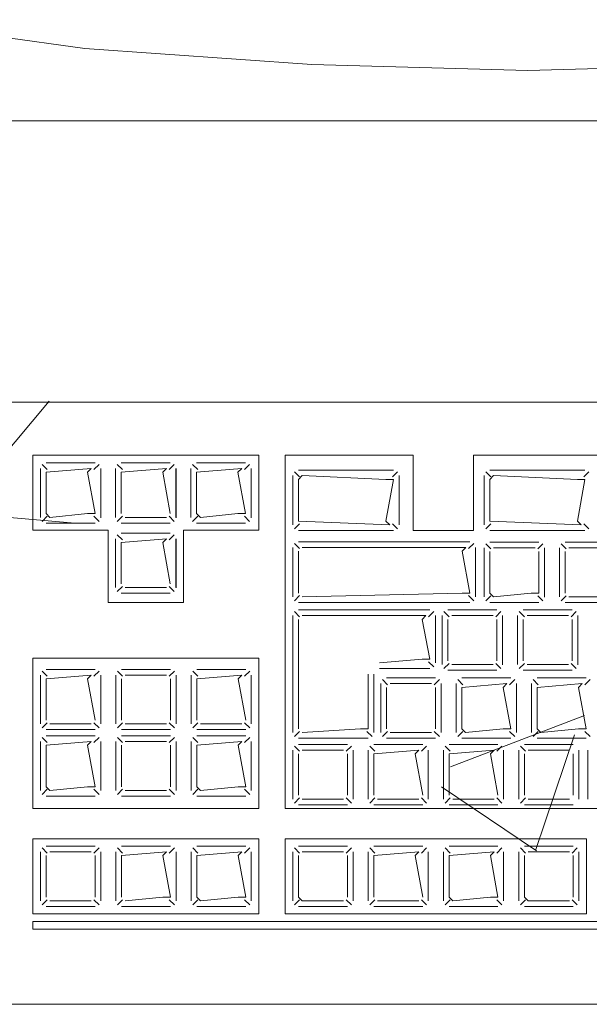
# Model space of a CAD drawing. Header units: feet. Extents: x 8 to 127, y 6 to 90.
# Tile 122 of 256: x 40.3824 to 40.458, y 50.2827 to 50.4135. Entities that reach past the tile are written whole.
import ezdxf

# ---------------------------------------------------------------- set-up
doc = ezdxf.new("R2010")
doc.units = ezdxf.units.FT
doc.header["$MEASUREMENT"] = 0
for name, color, linetype in [('MOBILARIO', 8, 'Continuous'), ('MOBILIÁRIO - móveis', 250, 'Continuous'), ('MOBILIÁRIO2', 250, 'Continuous'), ('NO ESPESSURA', 250, 'Continuous')]:
    doc.layers.add(name, color=color, linetype=linetype)

msp = doc.modelspace()

# ---------------------------------------------------------------- linework, layer by layer
at = {"layer": 'MOBILARIO', "lineweight": 5}
for p, q in [((40.56614, 50.36268), (40.33814, 50.36268)), ((40.56614, 50.36268), (40.33814, 50.36268)), ((40.38414, 50.34568), (40.38414, 50.35562)), ((40.38414, 50.35562), (40.41414, 50.35562)), ((40.38414, 50.34568), (40.38414, 50.35562)), ((40.38414, 50.35562), (40.41414, 50.35562)), ((40.41414, 50.35562), (40.41414, 50.34568)), ((40.41414, 50.35562), (40.41414, 50.34568)), ((40.43464, 50.35562), (40.41764, 50.35562)), ((40.41764, 50.30868), (40.41764, 50.35562)), ((40.43464, 50.35562), (40.41764, 50.35562)), ((40.41764, 50.30868), (40.41764, 50.35562)), ((40.43464, 50.34562), (40.43464, 50.35562)), ((40.43464, 50.34562), (40.43464, 50.35562)), ((40.53914, 50.35562), (40.44264, 50.35562)), ((40.44264, 50.34562), (40.44264, 50.35562)), ((40.53914, 50.35562), (40.44264, 50.35562)), ((40.44264, 50.34562), (40.44264, 50.35562)), ((40.38603, 50.35372), (40.38536, 50.3544)), ((40.38603, 50.35372), (40.38536, 50.3544)), ((40.39239, 50.35462), (40.38589, 50.35462)), ((40.39239, 50.35462), (40.38589, 50.35462)), ((40.39224, 50.35372), (40.39292, 50.3544)), ((40.39224, 50.35372), (40.39292, 50.3544)), ((40.39602, 50.35372), (40.39534, 50.3544)), ((40.39602, 50.35372), (40.39534, 50.3544)), ((40.40237, 50.35462), (40.39587, 50.35462)), ((40.40237, 50.35462), (40.39587, 50.35462)), ((40.40223, 50.35372), (40.4029, 50.3544)), ((40.40223, 50.35372), (40.4029, 50.3544)), ((40.40602, 50.35372), (40.40534, 50.3544)), ((40.40602, 50.35372), (40.40534, 50.3544)), ((40.41237, 50.35462), (40.40587, 50.35462)), ((40.41237, 50.35462), (40.40587, 50.35462)), ((40.41223, 50.35372), (40.4129, 50.3544)), ((40.41223, 50.35372), (40.4129, 50.3544)), ((40.38514, 50.35387), (40.38514, 50.34737)), ((40.38514, 50.35387), (40.38514, 50.34737)), ((40.39189, 50.35387), (40.38589, 50.35337)), ((40.39189, 50.35387), (40.38589, 50.35337)), ((40.38589, 50.35337), (40.38589, 50.34787)), ((40.38589, 50.35337), (40.38589, 50.34787)), ((40.39139, 50.35337), (40.39189, 50.35387)), ((40.39139, 50.35337), (40.39189, 50.35387)), ((40.39239, 50.34787), (40.39139, 50.35337)), ((40.39239, 50.34787), (40.39139, 50.35337)), ((40.39314, 50.34737), (40.39314, 50.35387)), ((40.39314, 50.34737), (40.39314, 50.35387)), ((40.39315, 50.34733), (40.39315, 50.35388)), ((40.39315, 50.34733), (40.39315, 50.35388)), ((40.39512, 50.35387), (40.39512, 50.34737)), ((40.39512, 50.35387), (40.39512, 50.34737)), ((40.40187, 50.35387), (40.39587, 50.35337)), ((40.40187, 50.35387), (40.39587, 50.35337)), ((40.39587, 50.35337), (40.39587, 50.34787)), ((40.39587, 50.35337), (40.39587, 50.34787)), ((40.40137, 50.35337), (40.40187, 50.35387)), ((40.40137, 50.35337), (40.40187, 50.35387)), ((40.40237, 50.34787), (40.40137, 50.35337)), ((40.40237, 50.34787), (40.40137, 50.35337)), ((40.40312, 50.34737), (40.40312, 50.35387)), ((40.40312, 50.34737), (40.40312, 50.35387)), ((40.40314, 50.34733), (40.40314, 50.35388)), ((40.40314, 50.34733), (40.40314, 50.35388)), ((40.40512, 50.35387), (40.40512, 50.34737)), ((40.40512, 50.35387), (40.40512, 50.34737)), ((40.41187, 50.35387), (40.40587, 50.35337)), ((40.41187, 50.35387), (40.40587, 50.35337)), ((40.40587, 50.35337), (40.40587, 50.34787)), ((40.40587, 50.35337), (40.40587, 50.34787)), ((40.41137, 50.35337), (40.41187, 50.35387)), ((40.41137, 50.35337), (40.41187, 50.35387)), ((40.41237, 50.34787), (40.41137, 50.35337)), ((40.41237, 50.34787), (40.41137, 50.35337)), ((40.41312, 50.34737), (40.41312, 50.35387)), ((40.41312, 50.34737), (40.41312, 50.35387)), ((40.41314, 50.34733), (40.41314, 50.35388)), ((40.41314, 50.34733), (40.41314, 50.35388)), ((40.41865, 50.34637), (40.41865, 50.35291)), ((40.41865, 50.34637), (40.41865, 50.35291)), ((40.41954, 50.35277), (40.41887, 50.35344)), ((40.41954, 50.35277), (40.41887, 50.35344)), ((40.4194, 50.35366), (40.43202, 50.35366)), ((40.4194, 50.35366), (40.43202, 50.35366)), ((40.4194, 50.35241), (40.4199, 50.35291)), ((40.4194, 50.35241), (40.4199, 50.35291)), ((40.4199, 50.35291), (40.43102, 50.35241)), ((40.4199, 50.35291), (40.43102, 50.35241)), ((40.43188, 50.35277), (40.43255, 50.35344)), ((40.43188, 50.35277), (40.43255, 50.35344)), ((40.43277, 50.35291), (40.43277, 50.34637)), ((40.43277, 50.35291), (40.43277, 50.34637)), ((40.44406, 50.34637), (40.44406, 50.35291)), ((40.44406, 50.34637), (40.44406, 50.35291)), ((40.44496, 50.35277), (40.44428, 50.35344)), ((40.44496, 50.35277), (40.44428, 50.35344)), ((40.44481, 50.35366), (40.45744, 50.35366)), ((40.44481, 50.35366), (40.45744, 50.35366)), ((40.44481, 50.35241), (40.44531, 50.35291)), ((40.44481, 50.35241), (40.44531, 50.35291)), ((40.44531, 50.35291), (40.45644, 50.35241)), ((40.44531, 50.35291), (40.45644, 50.35241)), ((40.45729, 50.35277), (40.45797, 50.35344)), ((40.45729, 50.35277), (40.45797, 50.35344)), ((40.4194, 50.34687), (40.4194, 50.35241)), ((40.4194, 50.34687), (40.4194, 50.35241)), ((40.43102, 50.35241), (40.43202, 50.35241)), ((40.43202, 50.35241), (40.43102, 50.34687)), ((40.43102, 50.35241), (40.43202, 50.35241)), ((40.43202, 50.35241), (40.43102, 50.34687)), ((40.44481, 50.34687), (40.44481, 50.35241)), ((40.44481, 50.34687), (40.44481, 50.35241)), ((40.45644, 50.35241), (40.45744, 50.35241)), ((40.45744, 50.35241), (40.45644, 50.34687)), ((40.45644, 50.35241), (40.45744, 50.35241)), ((40.45744, 50.35241), (40.45644, 50.34687)), ((40.38603, 50.34752), (40.38536, 50.34684)), ((40.38603, 50.34752), (40.38536, 50.34684)), ((40.38589, 50.34787), (40.38639, 50.34737)), ((40.38589, 50.34787), (40.38639, 50.34737)), ((40.38639, 50.34737), (40.39139, 50.34787)), ((40.38639, 50.34737), (40.39139, 50.34787)), ((40.39139, 50.34787), (40.39239, 50.34787)), ((40.39139, 50.34787), (40.39239, 50.34787)), ((40.39224, 50.34752), (40.39292, 50.34684)), ((40.39224, 50.34752), (40.39292, 50.34684)), ((40.39602, 50.34752), (40.39534, 50.34684)), ((40.39602, 50.34752), (40.39534, 50.34684)), ((40.40223, 50.34752), (40.4029, 50.34684)), ((40.40223, 50.34752), (40.4029, 50.34684)), ((40.40602, 50.34752), (40.40534, 50.34684)), ((40.40602, 50.34752), (40.40534, 50.34684)), ((40.40587, 50.34787), (40.40637, 50.34737)), ((40.40587, 50.34787), (40.40637, 50.34737)), ((40.40637, 50.34737), (40.41137, 50.34787)), ((40.40637, 50.34737), (40.41137, 50.34787)), ((40.41137, 50.34787), (40.41237, 50.34787)), ((40.41137, 50.34787), (40.41237, 50.34787)), ((40.41223, 50.34752), (40.4129, 50.34684)), ((40.41223, 50.34752), (40.4129, 50.34684)), ((40.38589, 50.34662), (40.39239, 50.34662)), ((40.38589, 50.34662), (40.39239, 50.34662)), ((40.39587, 50.34662), (40.40237, 50.34662)), ((40.39587, 50.34662), (40.40237, 50.34662)), ((40.39637, 50.34737), (40.40187, 50.34737)), ((40.39637, 50.34737), (40.40187, 50.34737)), ((40.40587, 50.34662), (40.41237, 50.34662)), ((40.40587, 50.34662), (40.41237, 50.34662)), ((40.41954, 50.34652), (40.41887, 50.34584)), ((40.41954, 50.34652), (40.41887, 50.34584)), ((40.43152, 50.34637), (40.4194, 50.34687)), ((40.43152, 50.34637), (40.4194, 50.34687)), ((40.43102, 50.34687), (40.43152, 50.34637)), ((40.43102, 50.34687), (40.43152, 50.34637)), ((40.43188, 50.34652), (40.43255, 50.34584)), ((40.43188, 50.34652), (40.43255, 50.34584)), ((40.44496, 50.34652), (40.44428, 50.34584)), ((40.44496, 50.34652), (40.44428, 50.34584)), ((40.45694, 50.34637), (40.44481, 50.34687)), ((40.45694, 50.34637), (40.44481, 50.34687)), ((40.45644, 50.34687), (40.45694, 50.34637)), ((40.45644, 50.34687), (40.45694, 50.34637)), ((40.45729, 50.34652), (40.45797, 50.34584)), ((40.45729, 50.34652), (40.45797, 50.34584)), ((40.39414, 50.34568), (40.38414, 50.34568)), ((40.39414, 50.34568), (40.38414, 50.34568)), ((40.39414, 50.33607), (40.39414, 50.34568)), ((40.39414, 50.33607), (40.39414, 50.34568)), ((40.39602, 50.34439), (40.39534, 50.34507)), ((40.39602, 50.34439), (40.39534, 50.34507)), ((40.40237, 50.34529), (40.39587, 50.34529)), ((40.40237, 50.34529), (40.39587, 50.34529)), ((40.40223, 50.34439), (40.4029, 50.34507)), ((40.40223, 50.34439), (40.4029, 50.34507)), ((40.41414, 50.34568), (40.40414, 50.34568)), ((40.40414, 50.34568), (40.40414, 50.33607)), ((40.41414, 50.34568), (40.40414, 50.34568)), ((40.40414, 50.34568), (40.40414, 50.33607)), ((40.43202, 50.34562), (40.4194, 50.34562)), ((40.43202, 50.34562), (40.4194, 50.34562)), ((40.44264, 50.34562), (40.43464, 50.34562)), ((40.44264, 50.34562), (40.43464, 50.34562)), ((40.45744, 50.34562), (40.44481, 50.34562)), ((40.45744, 50.34562), (40.44481, 50.34562)), ((40.39512, 50.34454), (40.39512, 50.33804)), ((40.39512, 50.34454), (40.39512, 50.33804)), ((40.40187, 50.34454), (40.39587, 50.34404)), ((40.40187, 50.34454), (40.39587, 50.34404)), ((40.39587, 50.34404), (40.39587, 50.33854)), ((40.39587, 50.34404), (40.39587, 50.33854)), ((40.40137, 50.34404), (40.40187, 50.34454)), ((40.40137, 50.34404), (40.40187, 50.34454)), ((40.40237, 50.33854), (40.40137, 50.34404)), ((40.40237, 50.33854), (40.40137, 50.34404)), ((40.40312, 50.33804), (40.40312, 50.34454)), ((40.40312, 50.33804), (40.40312, 50.34454)), ((40.40314, 50.338), (40.40314, 50.34454)), ((40.40314, 50.338), (40.40314, 50.34454)), ((40.41953, 50.34322), (40.41886, 50.3439)), ((40.41953, 50.34322), (40.41886, 50.3439)), ((40.41939, 50.34412), (40.44214, 50.34412)), ((40.41939, 50.34412), (40.44214, 50.34412)), ((40.44199, 50.34322), (40.44267, 50.3439)), ((40.44199, 50.34322), (40.44267, 50.3439)), ((40.44496, 50.34317), (40.44428, 50.34385)), ((40.44496, 50.34317), (40.44428, 50.34385)), ((40.45131, 50.34407), (40.44481, 50.34407)), ((40.45131, 50.34407), (40.44481, 50.34407)), ((40.45117, 50.34317), (40.45184, 50.34385)), ((40.45117, 50.34317), (40.45184, 50.34385)), ((40.45496, 50.34317), (40.45428, 50.34385)), ((40.45496, 50.34317), (40.45428, 50.34385)), ((40.46131, 50.34407), (40.45481, 50.34407)), ((40.46131, 50.34407), (40.45481, 50.34407)), ((40.41864, 50.33682), (40.41864, 50.34337)), ((40.41864, 50.33682), (40.41864, 50.34337)), ((40.41939, 50.34287), (40.41939, 50.33732)), ((40.41939, 50.34287), (40.41939, 50.33732)), ((40.44164, 50.34337), (40.41989, 50.34337)), ((40.44164, 50.34337), (40.41989, 50.34337)), ((40.44114, 50.34287), (40.44164, 50.34337)), ((40.44114, 50.34287), (40.44164, 50.34337)), ((40.44214, 50.33732), (40.44114, 50.34287)), ((40.44214, 50.33732), (40.44114, 50.34287)), ((40.44289, 50.34337), (40.44289, 50.33682)), ((40.44289, 50.34337), (40.44289, 50.33682)), ((40.44406, 50.34332), (40.44406, 50.33682)), ((40.44406, 50.34332), (40.44406, 50.33682)), ((40.44481, 50.34282), (40.44481, 50.33732)), ((40.44481, 50.34282), (40.44481, 50.33732)), ((40.45081, 50.34332), (40.44531, 50.34332)), ((40.45081, 50.34332), (40.44531, 50.34332)), ((40.45131, 50.33732), (40.45131, 50.34282)), ((40.45131, 50.33732), (40.45131, 50.34282)), ((40.45206, 50.33682), (40.45206, 50.34332)), ((40.45206, 50.33682), (40.45206, 50.34332)), ((40.45207, 50.33678), (40.45207, 50.34332)), ((40.45207, 50.33678), (40.45207, 50.34332)), ((40.45406, 50.34332), (40.45406, 50.33682)), ((40.45406, 50.34332), (40.45406, 50.33682)), ((40.45481, 50.34282), (40.45481, 50.33732)), ((40.45481, 50.34282), (40.45481, 50.33732)), ((40.46081, 50.34332), (40.45531, 50.34332)), ((40.46081, 50.34332), (40.45531, 50.34332)), ((40.39602, 50.33818), (40.39534, 50.3375)), ((40.39602, 50.33818), (40.39534, 50.3375)), ((40.39587, 50.33729), (40.40237, 50.33729)), ((40.39587, 50.33729), (40.40237, 50.33729)), ((40.39637, 50.33804), (40.40187, 50.33804)), ((40.39637, 50.33804), (40.40187, 50.33804)), ((40.40223, 50.33818), (40.4029, 50.3375)), ((40.40223, 50.33818), (40.4029, 50.3375)), ((40.41989, 50.33682), (40.44114, 50.33732)), ((40.41989, 50.33682), (40.44114, 50.33732)), ((40.44114, 50.33732), (40.44214, 50.33732)), ((40.44114, 50.33732), (40.44214, 50.33732)), ((40.44481, 50.33732), (40.44531, 50.33682)), ((40.44481, 50.33732), (40.44531, 50.33682)), ((40.44531, 50.33682), (40.45031, 50.33732)), ((40.44531, 50.33682), (40.45031, 50.33732)), ((40.45031, 50.33732), (40.45131, 50.33732)), ((40.45031, 50.33732), (40.45131, 50.33732)), ((40.40414, 50.33607), (40.39414, 50.33607)), ((40.40414, 50.33607), (40.39414, 50.33607)), ((40.41953, 50.33697), (40.41886, 50.33629)), ((40.41953, 50.33697), (40.41886, 50.33629)), ((40.44214, 50.33607), (40.41939, 50.33607)), ((40.44214, 50.33607), (40.41939, 50.33607)), ((40.44199, 50.33697), (40.44267, 50.33629)), ((40.44199, 50.33697), (40.44267, 50.33629)), ((40.44496, 50.33696), (40.44428, 50.33629)), ((40.44496, 50.33696), (40.44428, 50.33629)), ((40.44481, 50.33607), (40.45131, 50.33607)), ((40.44481, 50.33607), (40.45131, 50.33607)), ((40.45117, 50.33696), (40.45184, 50.33629)), ((40.45117, 50.33696), (40.45184, 50.33629)), ((40.45496, 50.33696), (40.45428, 50.33629)), ((40.45496, 50.33696), (40.45428, 50.33629)), ((40.45481, 50.33607), (40.46131, 50.33607)), ((40.45481, 50.33607), (40.46131, 50.33607)), ((40.45531, 50.33682), (40.46081, 50.33682)), ((40.45531, 50.33682), (40.46081, 50.33682)), ((40.41886, 50.33485), (40.41953, 50.33417)), ((40.41886, 50.33485), (40.41953, 50.33417)), ((40.43683, 50.33507), (40.41939, 50.33507)), ((40.43683, 50.33507), (40.41939, 50.33507)), ((40.43736, 50.33485), (40.43668, 50.33417)), ((40.43736, 50.33485), (40.43668, 50.33417)), ((40.4394, 50.33417), (40.43872, 50.33485)), ((40.4394, 50.33417), (40.43872, 50.33485)), ((40.44575, 50.33507), (40.43925, 50.33507)), ((40.44575, 50.33507), (40.43925, 50.33507)), ((40.4456, 50.33417), (40.44628, 50.33485)), ((40.4456, 50.33417), (40.44628, 50.33485)), ((40.4494, 50.33417), (40.44872, 50.33485)), ((40.4494, 50.33417), (40.44872, 50.33485)), ((40.45575, 50.33507), (40.44925, 50.33507)), ((40.45575, 50.33507), (40.44925, 50.33507)), ((40.4556, 50.33417), (40.45628, 50.33485)), ((40.4556, 50.33417), (40.45628, 50.33485)), ((40.41864, 50.33432), (40.41864, 50.31878)), ((40.41864, 50.33432), (40.41864, 50.31878)), ((40.41939, 50.33382), (40.41939, 50.31928)), ((40.41939, 50.33382), (40.41939, 50.31928)), ((40.43633, 50.33432), (40.41989, 50.33432)), ((40.43633, 50.33432), (40.41989, 50.33432)), ((40.43583, 50.33382), (40.43633, 50.33432)), ((40.43583, 50.33382), (40.43633, 50.33432)), ((40.43683, 50.32854), (40.43583, 50.33382)), ((40.43683, 50.32854), (40.43583, 50.33382)), ((40.43758, 50.32804), (40.43758, 50.33432)), ((40.43758, 50.32804), (40.43758, 50.33432)), ((40.4385, 50.33432), (40.4385, 50.32782)), ((40.4385, 50.33432), (40.4385, 50.32782)), ((40.43925, 50.33382), (40.43925, 50.32832)), ((40.43925, 50.33382), (40.43925, 50.32832)), ((40.44525, 50.33432), (40.43975, 50.33432)), ((40.44525, 50.33432), (40.43975, 50.33432)), ((40.44575, 50.32832), (40.44575, 50.33382)), ((40.44575, 50.32832), (40.44575, 50.33382)), ((40.4465, 50.32782), (40.4465, 50.33432)), ((40.4465, 50.32782), (40.4465, 50.33432)), ((40.44651, 50.32778), (40.44651, 50.33432)), ((40.44651, 50.32778), (40.44651, 50.33432)), ((40.4485, 50.33432), (40.4485, 50.32782)), ((40.4485, 50.33432), (40.4485, 50.32782)), ((40.44925, 50.33382), (40.44925, 50.32832)), ((40.44925, 50.33382), (40.44925, 50.32832)), ((40.45525, 50.33432), (40.44975, 50.33432)), ((40.45525, 50.33432), (40.44975, 50.33432)), ((40.45575, 50.32832), (40.45575, 50.33382)), ((40.45575, 50.32832), (40.45575, 50.33382)), ((40.4565, 50.32782), (40.4565, 50.33432)), ((40.4565, 50.32782), (40.4565, 50.33432)), ((40.45651, 50.32778), (40.45651, 50.33432)), ((40.45651, 50.32778), (40.45651, 50.33432)), ((40.41414, 50.32868), (40.38414, 50.32868)), ((40.38414, 50.32868), (40.38414, 50.30868)), ((40.41414, 50.32868), (40.38414, 50.32868)), ((40.38414, 50.32868), (40.38414, 50.30868)), ((40.41414, 50.30868), (40.41414, 50.32868)), ((40.41414, 50.30868), (40.41414, 50.32868)), ((40.43014, 50.32804), (40.43583, 50.32854)), ((40.43014, 50.32804), (40.43583, 50.32854)), ((40.43583, 50.32854), (40.43683, 50.32854)), ((40.43583, 50.32854), (40.43683, 50.32854)), ((40.43736, 50.32751), (40.43668, 50.32818)), ((40.43736, 50.32751), (40.43668, 50.32818)), ((40.4394, 50.32796), (40.43872, 50.32729)), ((40.4394, 50.32796), (40.43872, 50.32729)), ((40.4456, 50.32796), (40.44628, 50.32729)), ((40.4456, 50.32796), (40.44628, 50.32729)), ((40.4494, 50.32796), (40.44872, 50.32729)), ((40.4494, 50.32796), (40.44872, 50.32729)), ((40.4556, 50.32796), (40.45628, 50.32729)), ((40.4556, 50.32796), (40.45628, 50.32729)), ((40.38603, 50.32627), (40.38536, 50.32695)), ((40.38603, 50.32627), (40.38536, 50.32695)), ((40.39239, 50.32717), (40.38589, 50.32717)), ((40.39239, 50.32717), (40.38589, 50.32717)), ((40.39224, 50.32627), (40.39292, 50.32695)), ((40.39224, 50.32627), (40.39292, 50.32695)), ((40.39603, 50.32627), (40.39536, 50.32695)), ((40.39603, 50.32627), (40.39536, 50.32695)), ((40.40239, 50.32717), (40.39589, 50.32717)), ((40.40239, 50.32717), (40.39589, 50.32717)), ((40.40224, 50.32627), (40.40292, 50.32695)), ((40.40224, 50.32627), (40.40292, 50.32695)), ((40.40603, 50.32627), (40.40536, 50.32695)), ((40.40603, 50.32627), (40.40536, 50.32695)), ((40.41239, 50.32717), (40.40589, 50.32717)), ((40.41239, 50.32717), (40.40589, 50.32717)), ((40.41224, 50.32627), (40.41292, 50.32695)), ((40.41224, 50.32627), (40.41292, 50.32695)), ((40.43014, 50.32729), (40.43683, 50.32729)), ((40.43014, 50.32729), (40.43683, 50.32729)), ((40.43925, 50.32707), (40.44575, 50.32707)), ((40.43925, 50.32707), (40.44575, 50.32707)), ((40.43975, 50.32782), (40.44525, 50.32782)), ((40.43975, 50.32782), (40.44525, 50.32782)), ((40.44925, 50.32707), (40.45575, 50.32707)), ((40.44925, 50.32707), (40.45575, 50.32707)), ((40.44975, 50.32782), (40.45525, 50.32782)), ((40.44975, 50.32782), (40.45525, 50.32782)), ((40.38514, 50.32642), (40.38514, 50.31992)), ((40.38514, 50.32642), (40.38514, 50.31992)), ((40.39189, 50.32642), (40.38589, 50.32592)), ((40.39189, 50.32642), (40.38589, 50.32592)), ((40.38589, 50.32592), (40.38589, 50.32042)), ((40.38589, 50.32592), (40.38589, 50.32042)), ((40.39139, 50.32592), (40.39189, 50.32642)), ((40.39139, 50.32592), (40.39189, 50.32642)), ((40.39239, 50.32042), (40.39139, 50.32592)), ((40.39239, 50.32042), (40.39139, 50.32592)), ((40.39314, 50.31992), (40.39314, 50.32642)), ((40.39314, 50.31992), (40.39314, 50.32642)), ((40.39514, 50.32642), (40.39514, 50.31992)), ((40.39514, 50.32642), (40.39514, 50.31992)), ((40.39589, 50.32592), (40.39589, 50.32042)), ((40.39589, 50.32592), (40.39589, 50.32042)), ((40.40189, 50.32642), (40.39639, 50.32642)), ((40.40189, 50.32642), (40.39639, 50.32642)), ((40.40239, 50.32042), (40.40239, 50.32592)), ((40.40239, 50.32042), (40.40239, 50.32592)), ((40.40314, 50.31992), (40.40314, 50.32642)), ((40.40314, 50.31992), (40.40314, 50.32642)), ((40.40514, 50.32642), (40.40514, 50.31992)), ((40.40514, 50.32642), (40.40514, 50.31992)), ((40.41189, 50.32642), (40.40589, 50.32592)), ((40.41189, 50.32642), (40.40589, 50.32592)), ((40.40589, 50.32592), (40.40589, 50.32042)), ((40.40589, 50.32592), (40.40589, 50.32042)), ((40.41139, 50.32592), (40.41189, 50.32642)), ((40.41139, 50.32592), (40.41189, 50.32642)), ((40.41239, 50.32042), (40.41139, 50.32592)), ((40.41239, 50.32042), (40.41139, 50.32592)), ((40.41314, 50.31992), (40.41314, 50.32642)), ((40.41314, 50.31992), (40.41314, 50.32642)), ((40.42864, 50.31928), (40.42864, 50.32654)), ((40.42864, 50.31928), (40.42864, 50.32654)), ((40.42939, 50.31878), (40.42939, 50.32654)), ((40.42939, 50.31878), (40.42939, 50.32654)), ((40.43033, 50.32528), (40.43033, 50.31878)), ((40.43033, 50.32528), (40.43033, 50.31878)), ((40.43123, 50.32513), (40.43055, 50.32581)), ((40.43123, 50.32513), (40.43055, 50.32581)), ((40.43758, 50.32603), (40.43108, 50.32603)), ((40.43758, 50.32603), (40.43108, 50.32603)), ((40.43708, 50.32528), (40.43158, 50.32528)), ((40.43708, 50.32528), (40.43158, 50.32528)), ((40.43743, 50.32513), (40.43811, 50.32581)), ((40.43743, 50.32513), (40.43811, 50.32581)), ((40.43833, 50.31878), (40.43833, 50.32528)), ((40.43833, 50.31878), (40.43833, 50.32528)), ((40.44033, 50.32528), (40.44033, 50.31878)), ((40.44033, 50.32528), (40.44033, 50.31878)), ((40.44123, 50.32513), (40.44055, 50.32581)), ((40.44123, 50.32513), (40.44055, 50.32581)), ((40.44758, 50.32603), (40.44108, 50.32603)), ((40.44758, 50.32603), (40.44108, 50.32603)), ((40.44708, 50.32528), (40.44108, 50.32478)), ((40.44708, 50.32528), (40.44108, 50.32478)), ((40.44658, 50.32478), (40.44708, 50.32528)), ((40.44658, 50.32478), (40.44708, 50.32528)), ((40.44743, 50.32513), (40.44811, 50.32581)), ((40.44743, 50.32513), (40.44811, 50.32581)), ((40.44833, 50.31878), (40.44833, 50.32528)), ((40.44833, 50.31878), (40.44833, 50.32528)), ((40.45033, 50.32528), (40.45033, 50.31878)), ((40.45033, 50.32528), (40.45033, 50.31878)), ((40.45123, 50.32513), (40.45055, 50.32581)), ((40.45123, 50.32513), (40.45055, 50.32581)), ((40.45758, 50.32603), (40.45108, 50.32603)), ((40.45758, 50.32603), (40.45108, 50.32603)), ((40.45708, 50.32528), (40.45108, 50.32478)), ((40.45708, 50.32528), (40.45108, 50.32478)), ((40.45658, 50.32478), (40.45708, 50.32528)), ((40.45658, 50.32478), (40.45708, 50.32528)), ((40.45743, 50.32513), (40.45811, 50.32581)), ((40.45743, 50.32513), (40.45811, 50.32581)), ((40.43108, 50.32478), (40.43108, 50.31928)), ((40.43108, 50.32478), (40.43108, 50.31928)), ((40.43758, 50.31928), (40.43758, 50.32478)), ((40.43758, 50.31928), (40.43758, 50.32478)), ((40.44108, 50.32478), (40.44108, 50.31928)), ((40.44108, 50.32478), (40.44108, 50.31928)), ((40.44758, 50.31928), (40.44658, 50.32478)), ((40.44758, 50.31928), (40.44658, 50.32478)), ((40.45108, 50.32478), (40.45108, 50.31928)), ((40.45108, 50.32478), (40.45108, 50.31928)), ((40.45758, 50.31928), (40.45658, 50.32478)), ((40.45758, 50.31928), (40.45658, 50.32478)), ((40.38603, 50.32007), (40.38536, 50.31939)), ((40.38603, 50.32007), (40.38536, 50.31939)), ((40.39224, 50.32007), (40.39292, 50.31939)), ((40.39224, 50.32007), (40.39292, 50.31939)), ((40.39603, 50.32007), (40.39536, 50.31939)), ((40.39603, 50.32007), (40.39536, 50.31939)), ((40.40224, 50.32007), (40.40292, 50.31939)), ((40.40224, 50.32007), (40.40292, 50.31939)), ((40.40603, 50.32007), (40.40536, 50.31939)), ((40.40603, 50.32007), (40.40536, 50.31939)), ((40.41224, 50.32007), (40.41292, 50.31939)), ((40.41224, 50.32007), (40.41292, 50.31939)), ((40.38589, 50.31917), (40.39239, 50.31917)), ((40.38589, 50.31917), (40.39239, 50.31917)), ((40.38639, 50.31992), (40.39189, 50.31992)), ((40.38639, 50.31992), (40.39189, 50.31992)), ((40.39589, 50.31917), (40.40239, 50.31917)), ((40.39589, 50.31917), (40.40239, 50.31917)), ((40.39639, 50.31992), (40.40189, 50.31992)), ((40.39639, 50.31992), (40.40189, 50.31992)), ((40.40589, 50.31917), (40.41239, 50.31917)), ((40.40589, 50.31917), (40.41239, 50.31917)), ((40.40639, 50.31992), (40.41189, 50.31992)), ((40.40639, 50.31992), (40.41189, 50.31992)), ((40.41886, 50.31825), (40.41953, 50.31893)), ((40.41886, 50.31825), (40.41953, 50.31893)), ((40.41989, 50.31878), (40.42764, 50.31928)), ((40.41989, 50.31878), (40.42764, 50.31928)), ((40.42764, 50.31928), (40.42864, 50.31928)), ((40.42764, 50.31928), (40.42864, 50.31928)), ((40.42917, 50.31825), (40.42849, 50.31893)), ((40.42917, 50.31825), (40.42849, 50.31893)), ((40.43123, 50.31893), (40.43055, 50.31825)), ((40.43123, 50.31893), (40.43055, 50.31825)), ((40.43158, 50.31878), (40.43708, 50.31878)), ((40.43158, 50.31878), (40.43708, 50.31878)), ((40.43743, 50.31893), (40.43811, 50.31825)), ((40.43743, 50.31893), (40.43811, 50.31825)), ((40.44123, 50.31893), (40.44055, 50.31825)), ((40.44123, 50.31893), (40.44055, 50.31825)), ((40.44108, 50.31928), (40.44158, 50.31878)), ((40.44108, 50.31928), (40.44158, 50.31878)), ((40.44158, 50.31878), (40.44658, 50.31928)), ((40.44158, 50.31878), (40.44658, 50.31928)), ((40.44658, 50.31928), (40.44758, 50.31928)), ((40.44658, 50.31928), (40.44758, 50.31928)), ((40.44743, 50.31893), (40.44811, 50.31825)), ((40.44743, 50.31893), (40.44811, 50.31825)), ((40.45123, 50.31893), (40.45055, 50.31825)), ((40.45123, 50.31893), (40.45055, 50.31825)), ((40.45108, 50.31928), (40.45158, 50.31878)), ((40.45108, 50.31928), (40.45158, 50.31878)), ((40.45158, 50.31878), (40.45658, 50.31928)), ((40.45158, 50.31878), (40.45658, 50.31928)), ((40.45658, 50.31928), (40.45758, 50.31928)), ((40.45658, 50.31928), (40.45758, 50.31928)), ((40.45743, 50.31893), (40.45811, 50.31825)), ((40.45743, 50.31893), (40.45811, 50.31825)), ((40.38514, 50.31759), (40.38514, 50.31109)), ((40.38514, 50.31759), (40.38514, 50.31109)), ((40.38603, 50.31745), (40.38536, 50.31812)), ((40.38603, 50.31745), (40.38536, 50.31812)), ((40.39239, 50.31834), (40.38589, 50.31834)), ((40.39239, 50.31834), (40.38589, 50.31834)), ((40.39189, 50.31759), (40.38589, 50.31709)), ((40.39189, 50.31759), (40.38589, 50.31709)), ((40.39139, 50.31709), (40.39189, 50.31759)), ((40.39139, 50.31709), (40.39189, 50.31759)), ((40.39224, 50.31745), (40.39292, 50.31812)), ((40.39224, 50.31745), (40.39292, 50.31812)), ((40.39314, 50.31109), (40.39314, 50.31759)), ((40.39314, 50.31109), (40.39314, 50.31759)), ((40.39514, 50.31759), (40.39514, 50.31109)), ((40.39514, 50.31759), (40.39514, 50.31109)), ((40.39603, 50.31745), (40.39536, 50.31812)), ((40.39603, 50.31745), (40.39536, 50.31812)), ((40.40239, 50.31834), (40.39589, 50.31834)), ((40.40239, 50.31834), (40.39589, 50.31834)), ((40.40189, 50.31759), (40.39639, 50.31759)), ((40.40189, 50.31759), (40.39639, 50.31759)), ((40.40224, 50.31745), (40.40292, 50.31812)), ((40.40224, 50.31745), (40.40292, 50.31812)), ((40.40314, 50.31109), (40.40314, 50.31759)), ((40.40314, 50.31109), (40.40314, 50.31759)), ((40.40514, 50.31759), (40.40514, 50.31109)), ((40.40514, 50.31759), (40.40514, 50.31109)), ((40.40603, 50.31745), (40.40536, 50.31812)), ((40.40603, 50.31745), (40.40536, 50.31812)), ((40.41239, 50.31834), (40.40589, 50.31834)), ((40.41239, 50.31834), (40.40589, 50.31834)), ((40.41189, 50.31759), (40.40589, 50.31709)), ((40.41189, 50.31759), (40.40589, 50.31709)), ((40.41139, 50.31709), (40.41189, 50.31759)), ((40.41139, 50.31709), (40.41189, 50.31759)), ((40.41224, 50.31745), (40.41292, 50.31812)), ((40.41224, 50.31745), (40.41292, 50.31812)), ((40.41314, 50.31109), (40.41314, 50.31759)), ((40.41314, 50.31109), (40.41314, 50.31759)), ((40.41939, 50.31803), (40.42864, 50.31803)), ((40.41939, 50.31803), (40.42864, 50.31803)), ((40.43108, 50.31803), (40.43758, 50.31803)), ((40.43108, 50.31803), (40.43758, 50.31803)), ((40.44108, 50.31803), (40.44758, 50.31803)), ((40.44108, 50.31803), (40.44758, 50.31803)), ((40.45108, 50.31803), (40.45758, 50.31803)), ((40.45108, 50.31803), (40.45758, 50.31803)), ((40.38589, 50.31709), (40.38589, 50.31159)), ((40.38589, 50.31709), (40.38589, 50.31159)), ((40.39239, 50.31159), (40.39139, 50.31709)), ((40.39239, 50.31159), (40.39139, 50.31709)), ((40.39589, 50.31709), (40.39589, 50.31159)), ((40.39589, 50.31709), (40.39589, 50.31159)), ((40.40239, 50.31159), (40.40239, 50.31709)), ((40.40239, 50.31159), (40.40239, 50.31709)), ((40.40589, 50.31709), (40.40589, 50.31159)), ((40.40589, 50.31709), (40.40589, 50.31159)), ((40.41239, 50.31159), (40.41139, 50.31709)), ((40.41239, 50.31159), (40.41139, 50.31709)), ((40.41864, 50.31645), (40.41864, 50.30995)), ((40.41864, 50.31645), (40.41864, 50.30995)), ((40.41953, 50.31631), (40.41886, 50.31698)), ((40.41953, 50.31631), (40.41886, 50.31698)), ((40.42589, 50.3172), (40.41939, 50.3172)), ((40.42589, 50.3172), (40.41939, 50.3172)), ((40.42539, 50.31645), (40.41989, 50.31645)), ((40.42539, 50.31645), (40.41989, 50.31645)), ((40.42574, 50.31631), (40.42642, 50.31698)), ((40.42574, 50.31631), (40.42642, 50.31698)), ((40.42664, 50.30995), (40.42664, 50.31645)), ((40.42664, 50.30995), (40.42664, 50.31645)), ((40.42864, 50.31645), (40.42864, 50.30995)), ((40.42864, 50.31645), (40.42864, 50.30995)), ((40.42953, 50.31631), (40.42886, 50.31698)), ((40.42953, 50.31631), (40.42886, 50.31698)), ((40.43589, 50.3172), (40.42939, 50.3172)), ((40.43589, 50.3172), (40.42939, 50.3172)), ((40.43539, 50.31645), (40.42939, 50.31595)), ((40.43539, 50.31645), (40.42939, 50.31595)), ((40.43489, 50.31595), (40.43539, 50.31645)), ((40.43489, 50.31595), (40.43539, 50.31645)), ((40.43574, 50.31631), (40.43642, 50.31698)), ((40.43574, 50.31631), (40.43642, 50.31698)), ((40.43664, 50.30995), (40.43664, 50.31645)), ((40.43664, 50.30995), (40.43664, 50.31645)), ((40.43864, 50.31645), (40.43864, 50.30995)), ((40.43864, 50.31645), (40.43864, 50.30995)), ((40.43953, 50.31631), (40.43886, 50.31698)), ((40.43953, 50.31631), (40.43886, 50.31698)), ((40.44589, 50.3172), (40.43939, 50.3172)), ((40.44589, 50.3172), (40.43939, 50.3172)), ((40.44539, 50.31645), (40.43939, 50.31595)), ((40.44539, 50.31645), (40.43939, 50.31595)), ((40.44489, 50.31595), (40.44539, 50.31645)), ((40.44489, 50.31595), (40.44539, 50.31645)), ((40.44574, 50.31631), (40.44642, 50.31698)), ((40.44574, 50.31631), (40.44642, 50.31698)), ((40.44664, 50.30995), (40.44664, 50.31645)), ((40.44664, 50.30995), (40.44664, 50.31645)), ((40.44864, 50.31645), (40.44864, 50.30995)), ((40.44864, 50.31645), (40.44864, 50.30995)), ((40.44953, 50.31631), (40.44886, 50.31698)), ((40.44953, 50.31631), (40.44886, 50.31698)), ((40.45589, 50.3172), (40.44939, 50.3172)), ((40.45589, 50.3172), (40.44939, 50.3172)), ((40.45539, 50.31645), (40.44989, 50.31645)), ((40.45539, 50.31645), (40.44989, 50.31645)), ((40.45664, 50.30995), (40.45664, 50.31645)), ((40.45664, 50.30995), (40.45664, 50.31645)), ((40.45784, 50.31645), (40.45784, 50.30995)), ((40.45784, 50.31645), (40.45784, 50.30995)), ((40.41939, 50.31595), (40.41939, 50.31045)), ((40.41939, 50.31595), (40.41939, 50.31045)), ((40.42589, 50.31045), (40.42589, 50.31595)), ((40.42589, 50.31045), (40.42589, 50.31595)), ((40.42939, 50.31595), (40.42939, 50.31045)), ((40.42939, 50.31595), (40.42939, 50.31045)), ((40.43589, 50.31045), (40.43489, 50.31595)), ((40.43589, 50.31045), (40.43489, 50.31595)), ((40.43939, 50.31595), (40.43939, 50.31045)), ((40.43939, 50.31595), (40.43939, 50.31045)), ((40.44589, 50.31045), (40.44489, 50.31595)), ((40.44589, 50.31045), (40.44489, 50.31595)), ((40.44939, 50.31595), (40.44939, 50.31045)), ((40.44939, 50.31595), (40.44939, 50.31045)), ((40.45589, 50.31045), (40.45589, 50.31595)), ((40.45589, 50.31045), (40.45589, 50.31595)), ((40.38603, 50.31124), (40.38536, 50.31056)), ((40.38603, 50.31124), (40.38536, 50.31056)), ((40.38589, 50.31159), (40.38639, 50.31109)), ((40.38589, 50.31159), (40.38639, 50.31109)), ((40.38639, 50.31109), (40.39139, 50.31159)), ((40.38639, 50.31109), (40.39139, 50.31159)), ((40.39139, 50.31159), (40.39239, 50.31159)), ((40.39139, 50.31159), (40.39239, 50.31159)), ((40.39224, 50.31124), (40.39292, 50.31056)), ((40.39224, 50.31124), (40.39292, 50.31056)), ((40.39603, 50.31124), (40.39536, 50.31056)), ((40.39603, 50.31124), (40.39536, 50.31056)), ((40.39639, 50.31109), (40.40189, 50.31109)), ((40.39639, 50.31109), (40.40189, 50.31109)), ((40.40224, 50.31124), (40.40292, 50.31056)), ((40.40224, 50.31124), (40.40292, 50.31056)), ((40.40603, 50.31124), (40.40536, 50.31056)), ((40.40603, 50.31124), (40.40536, 50.31056)), ((40.40589, 50.31159), (40.40639, 50.31109)), ((40.40589, 50.31159), (40.40639, 50.31109)), ((40.40639, 50.31109), (40.41139, 50.31159)), ((40.40639, 50.31109), (40.41139, 50.31159)), ((40.41139, 50.31159), (40.41239, 50.31159)), ((40.41139, 50.31159), (40.41239, 50.31159)), ((40.41224, 50.31124), (40.41292, 50.31056)), ((40.41224, 50.31124), (40.41292, 50.31056)), ((40.38589, 50.31034), (40.39239, 50.31034)), ((40.38589, 50.31034), (40.39239, 50.31034)), ((40.39589, 50.31034), (40.40239, 50.31034)), ((40.39589, 50.31034), (40.40239, 50.31034)), ((40.40589, 50.31034), (40.41239, 50.31034)), ((40.40589, 50.31034), (40.41239, 50.31034)), ((40.41953, 50.3101), (40.41886, 50.30942)), ((40.41953, 50.3101), (40.41886, 50.30942)), ((40.41989, 50.30995), (40.42539, 50.30995)), ((40.41989, 50.30995), (40.42539, 50.30995)), ((40.42574, 50.3101), (40.42642, 50.30942)), ((40.42574, 50.3101), (40.42642, 50.30942)), ((40.42953, 50.3101), (40.42886, 50.30942)), ((40.42953, 50.3101), (40.42886, 50.30942)), ((40.42989, 50.30995), (40.43539, 50.30995)), ((40.42989, 50.30995), (40.43539, 50.30995)), ((40.43574, 50.3101), (40.43642, 50.30942)), ((40.43574, 50.3101), (40.43642, 50.30942)), ((40.43953, 50.3101), (40.43886, 50.30942)), ((40.43953, 50.3101), (40.43886, 50.30942)), ((40.43989, 50.30995), (40.44539, 50.30995)), ((40.43989, 50.30995), (40.44539, 50.30995)), ((40.44574, 50.3101), (40.44642, 50.30942)), ((40.44574, 50.3101), (40.44642, 50.30942)), ((40.44953, 50.3101), (40.44886, 50.30942)), ((40.44953, 50.3101), (40.44886, 50.30942)), ((40.44989, 50.30995), (40.45539, 50.30995)), ((40.44989, 50.30995), (40.45539, 50.30995)), ((40.38414, 50.30868), (40.41414, 50.30868)), ((40.38414, 50.30868), (40.41414, 50.30868)), ((40.41764, 50.30868), (40.56214, 50.30868)), ((40.41764, 50.30868), (40.56214, 50.30868)), ((40.41939, 50.3092), (40.42589, 50.3092)), ((40.41939, 50.3092), (40.42589, 50.3092)), ((40.42939, 50.3092), (40.43589, 50.3092)), ((40.42939, 50.3092), (40.43589, 50.3092)), ((40.43939, 50.3092), (40.44589, 50.3092)), ((40.43939, 50.3092), (40.44589, 50.3092)), ((40.44939, 50.3092), (40.45589, 50.3092)), ((40.44939, 50.3092), (40.45589, 50.3092)), ((40.41414, 50.30468), (40.38414, 50.30468)), ((40.38414, 50.30468), (40.38414, 50.29468)), ((40.41414, 50.30468), (40.38414, 50.30468)), ((40.38414, 50.30468), (40.38414, 50.29468)), ((40.41414, 50.29468), (40.41414, 50.30468)), ((40.41414, 50.29468), (40.41414, 50.30468)), ((40.45764, 50.30468), (40.41764, 50.30468)), ((40.41764, 50.30468), (40.41764, 50.29468)), ((40.45764, 50.30468), (40.41764, 50.30468)), ((40.41764, 50.30468), (40.41764, 50.29468)), ((40.45764, 50.29468), (40.45764, 50.30468)), ((40.45764, 50.29468), (40.45764, 50.30468)), ((40.38603, 50.30278), (40.38536, 50.30346)), ((40.38603, 50.30278), (40.38536, 50.30346)), ((40.39239, 50.30368), (40.38589, 50.30368)), ((40.39239, 50.30368), (40.38589, 50.30368)), ((40.39224, 50.30278), (40.39292, 50.30346)), ((40.39224, 50.30278), (40.39292, 50.30346)), ((40.39603, 50.30278), (40.39536, 50.30346)), ((40.39603, 50.30278), (40.39536, 50.30346)), ((40.40239, 50.30368), (40.39589, 50.30368)), ((40.40239, 50.30368), (40.39589, 50.30368)), ((40.40224, 50.30278), (40.40292, 50.30346)), ((40.40224, 50.30278), (40.40292, 50.30346)), ((40.40603, 50.30278), (40.40536, 50.30346)), ((40.40603, 50.30278), (40.40536, 50.30346)), ((40.41239, 50.30368), (40.40589, 50.30368)), ((40.41239, 50.30368), (40.40589, 50.30368)), ((40.41224, 50.30278), (40.41292, 50.30346)), ((40.41224, 50.30278), (40.41292, 50.30346)), ((40.41953, 50.30278), (40.41886, 50.30346)), ((40.41953, 50.30278), (40.41886, 50.30346)), ((40.42589, 50.30368), (40.41939, 50.30368)), ((40.42589, 50.30368), (40.41939, 50.30368)), ((40.42574, 50.30278), (40.42642, 50.30346)), ((40.42574, 50.30278), (40.42642, 50.30346)), ((40.42953, 50.30278), (40.42886, 50.30346)), ((40.42953, 50.30278), (40.42886, 50.30346)), ((40.43589, 50.30368), (40.42939, 50.30368)), ((40.43589, 50.30368), (40.42939, 50.30368)), ((40.43574, 50.30278), (40.43642, 50.30346)), ((40.43574, 50.30278), (40.43642, 50.30346)), ((40.43953, 50.30278), (40.43886, 50.30346)), ((40.43953, 50.30278), (40.43886, 50.30346)), ((40.44589, 50.30368), (40.43939, 50.30368)), ((40.44589, 50.30368), (40.43939, 50.30368)), ((40.44574, 50.30278), (40.44642, 50.30346)), ((40.44574, 50.30278), (40.44642, 50.30346)), ((40.44953, 50.30278), (40.44886, 50.30346)), ((40.44953, 50.30278), (40.44886, 50.30346)), ((40.45589, 50.30368), (40.44939, 50.30368)), ((40.45589, 50.30368), (40.44939, 50.30368)), ((40.45574, 50.30278), (40.45642, 50.30346)), ((40.45574, 50.30278), (40.45642, 50.30346)), ((40.38514, 50.30293), (40.38514, 50.29643)), ((40.38514, 50.30293), (40.38514, 50.29643)), ((40.38589, 50.30243), (40.38589, 50.29693)), ((40.38589, 50.30243), (40.38589, 50.29693)), ((40.39189, 50.30293), (40.38639, 50.30293)), ((40.39189, 50.30293), (40.38639, 50.30293)), ((40.39239, 50.29693), (40.39239, 50.30243)), ((40.39239, 50.29693), (40.39239, 50.30243)), ((40.39314, 50.29643), (40.39314, 50.30293)), ((40.39314, 50.29643), (40.39314, 50.30293)), ((40.39514, 50.30293), (40.39514, 50.29643)), ((40.39514, 50.30293), (40.39514, 50.29643)), ((40.40189, 50.30293), (40.39589, 50.30243)), ((40.40189, 50.30293), (40.39589, 50.30243)), ((40.39589, 50.30243), (40.39589, 50.29693)), ((40.39589, 50.30243), (40.39589, 50.29693)), ((40.40139, 50.30243), (40.40189, 50.30293)), ((40.40139, 50.30243), (40.40189, 50.30293)), ((40.40239, 50.29693), (40.40139, 50.30243)), ((40.40239, 50.29693), (40.40139, 50.30243)), ((40.40314, 50.29643), (40.40314, 50.30293)), ((40.40314, 50.29643), (40.40314, 50.30293)), ((40.40514, 50.30293), (40.40514, 50.29643)), ((40.40514, 50.30293), (40.40514, 50.29643)), ((40.41189, 50.30293), (40.40589, 50.30243)), ((40.41189, 50.30293), (40.40589, 50.30243)), ((40.40589, 50.30243), (40.40589, 50.29693)), ((40.40589, 50.30243), (40.40589, 50.29693)), ((40.41139, 50.30243), (40.41189, 50.30293)), ((40.41139, 50.30243), (40.41189, 50.30293)), ((40.41239, 50.29693), (40.41139, 50.30243)), ((40.41239, 50.29693), (40.41139, 50.30243)), ((40.41314, 50.29643), (40.41314, 50.30293)), ((40.41314, 50.29643), (40.41314, 50.30293)), ((40.41864, 50.30293), (40.41864, 50.29643)), ((40.41864, 50.30293), (40.41864, 50.29643)), ((40.41939, 50.30243), (40.41939, 50.29693)), ((40.41939, 50.30243), (40.41939, 50.29693)), ((40.42539, 50.30293), (40.41989, 50.30293)), ((40.42539, 50.30293), (40.41989, 50.30293)), ((40.42589, 50.29693), (40.42589, 50.30243)), ((40.42589, 50.29693), (40.42589, 50.30243)), ((40.42664, 50.29643), (40.42664, 50.30293)), ((40.42664, 50.29643), (40.42664, 50.30293)), ((40.42864, 50.30293), (40.42864, 50.29643)), ((40.42864, 50.30293), (40.42864, 50.29643)), ((40.43539, 50.30293), (40.42939, 50.30243)), ((40.43539, 50.30293), (40.42939, 50.30243)), ((40.42939, 50.30243), (40.42939, 50.29693)), ((40.42939, 50.30243), (40.42939, 50.29693)), ((40.43489, 50.30243), (40.43539, 50.30293)), ((40.43489, 50.30243), (40.43539, 50.30293)), ((40.43589, 50.29693), (40.43489, 50.30243)), ((40.43589, 50.29693), (40.43489, 50.30243)), ((40.43664, 50.29643), (40.43664, 50.30293)), ((40.43664, 50.29643), (40.43664, 50.30293)), ((40.43864, 50.30293), (40.43864, 50.29643)), ((40.43864, 50.30293), (40.43864, 50.29643)), ((40.44539, 50.30293), (40.43939, 50.30243)), ((40.44539, 50.30293), (40.43939, 50.30243)), ((40.43939, 50.30243), (40.43939, 50.29693)), ((40.43939, 50.30243), (40.43939, 50.29693)), ((40.44489, 50.30243), (40.44539, 50.30293)), ((40.44489, 50.30243), (40.44539, 50.30293)), ((40.44589, 50.29693), (40.44489, 50.30243)), ((40.44589, 50.29693), (40.44489, 50.30243)), ((40.44664, 50.29643), (40.44664, 50.30293)), ((40.44664, 50.29643), (40.44664, 50.30293)), ((40.44864, 50.30293), (40.44864, 50.29643)), ((40.44864, 50.30293), (40.44864, 50.29643)), ((40.44939, 50.30243), (40.44939, 50.29693)), ((40.44939, 50.30243), (40.44939, 50.29693)), ((40.45539, 50.30293), (40.44989, 50.30293)), ((40.45539, 50.30293), (40.44989, 50.30293)), ((40.45589, 50.29693), (40.45589, 50.30243)), ((40.45589, 50.29693), (40.45589, 50.30243)), ((40.45664, 50.29643), (40.45664, 50.30293)), ((40.45664, 50.29643), (40.45664, 50.30293)), ((40.38603, 50.29658), (40.38536, 50.2959)), ((40.38603, 50.29658), (40.38536, 50.2959)), ((40.39224, 50.29658), (40.39292, 50.2959)), ((40.39224, 50.29658), (40.39292, 50.2959)), ((40.39603, 50.29658), (40.39536, 50.2959)), ((40.39603, 50.29658), (40.39536, 50.2959)), ((40.39639, 50.29643), (40.40139, 50.29693)), ((40.39639, 50.29643), (40.40139, 50.29693)), ((40.40139, 50.29693), (40.40239, 50.29693)), ((40.40139, 50.29693), (40.40239, 50.29693)), ((40.40224, 50.29658), (40.40292, 50.2959)), ((40.40224, 50.29658), (40.40292, 50.2959)), ((40.40603, 50.29658), (40.40536, 50.2959)), ((40.40603, 50.29658), (40.40536, 50.2959)), ((40.40589, 50.29693), (40.40639, 50.29643)), ((40.40589, 50.29693), (40.40639, 50.29643)), ((40.40639, 50.29643), (40.41139, 50.29693)), ((40.40639, 50.29643), (40.41139, 50.29693)), ((40.41139, 50.29693), (40.41239, 50.29693)), ((40.41139, 50.29693), (40.41239, 50.29693)), ((40.41224, 50.29658), (40.41292, 50.2959)), ((40.41224, 50.29658), (40.41292, 50.2959)), ((40.41953, 50.29658), (40.41886, 50.2959)), ((40.41953, 50.29658), (40.41886, 50.2959)), ((40.41939, 50.29693), (40.41989, 50.29643)), ((40.41939, 50.29693), (40.41989, 50.29643)), ((40.42574, 50.29658), (40.42642, 50.2959)), ((40.42574, 50.29658), (40.42642, 50.2959)), ((40.42953, 50.29658), (40.42886, 50.2959)), ((40.42953, 50.29658), (40.42886, 50.2959)), ((40.43574, 50.29658), (40.43642, 50.2959)), ((40.43574, 50.29658), (40.43642, 50.2959)), ((40.43953, 50.29658), (40.43886, 50.2959)), ((40.43953, 50.29658), (40.43886, 50.2959)), ((40.43939, 50.29693), (40.43989, 50.29643)), ((40.43939, 50.29693), (40.43989, 50.29643)), ((40.43989, 50.29643), (40.44489, 50.29693)), ((40.43989, 50.29643), (40.44489, 50.29693)), ((40.44489, 50.29693), (40.44589, 50.29693)), ((40.44489, 50.29693), (40.44589, 50.29693)), ((40.44574, 50.29658), (40.44642, 50.2959)), ((40.44574, 50.29658), (40.44642, 50.2959)), ((40.44953, 50.29658), (40.44886, 50.2959)), ((40.44953, 50.29658), (40.44886, 50.2959)), ((40.44939, 50.29693), (40.44989, 50.29643)), ((40.44939, 50.29693), (40.44989, 50.29643)), ((40.45574, 50.29658), (40.45642, 50.2959)), ((40.45574, 50.29658), (40.45642, 50.2959)), ((40.38589, 50.29568), (40.39239, 50.29568)), ((40.38589, 50.29568), (40.39239, 50.29568)), ((40.38639, 50.29643), (40.39189, 50.29643)), ((40.38639, 50.29643), (40.39189, 50.29643)), ((40.39589, 50.29568), (40.40239, 50.29568)), ((40.39589, 50.29568), (40.40239, 50.29568)), ((40.40589, 50.29568), (40.41239, 50.29568)), ((40.40589, 50.29568), (40.41239, 50.29568)), ((40.41939, 50.29568), (40.42589, 50.29568)), ((40.41939, 50.29568), (40.42589, 50.29568)), ((40.41989, 50.29643), (40.42539, 50.29643)), ((40.41989, 50.29643), (40.42539, 50.29643)), ((40.42939, 50.29568), (40.43589, 50.29568)), ((40.42939, 50.29568), (40.43589, 50.29568)), ((40.42989, 50.29643), (40.43539, 50.29643)), ((40.42989, 50.29643), (40.43539, 50.29643)), ((40.43939, 50.29568), (40.44589, 50.29568)), ((40.43939, 50.29568), (40.44589, 50.29568)), ((40.44939, 50.29568), (40.45589, 50.29568)), ((40.44939, 50.29568), (40.45589, 50.29568)), ((40.44989, 50.29643), (40.45539, 50.29643)), ((40.44989, 50.29643), (40.45539, 50.29643)), ((40.38414, 50.29468), (40.41414, 50.29468)), ((40.38414, 50.29468), (40.41414, 50.29468)), ((40.41764, 50.29468), (40.45764, 50.29468)), ((40.41764, 50.29468), (40.45764, 50.29468)), ((40.56214, 50.29368), (40.38414, 50.29368)), ((40.38414, 50.29368), (40.38414, 50.29268)), ((40.56214, 50.29368), (40.38414, 50.29368)), ((40.38414, 50.29368), (40.38414, 50.29268)), ((40.38414, 50.29268), (40.56214, 50.29268)), ((40.38414, 50.29268), (40.56214, 50.29268)), ((40.33814, 50.28268), (40.56614, 50.28268)), ((40.33814, 50.28268), (40.56614, 50.28268))]:
    msp.add_line(p, q, dxfattribs=at)
at = {"layer": 'MOBILARIO'}
for centre in [(40.38639, 50.35337), (40.38639, 50.35337), (40.39189, 50.35337), (40.39189, 50.35337), (40.39637, 50.35337), (40.39637, 50.35337), (40.40187, 50.35337), (40.40187, 50.35337), (40.40637, 50.35337), (40.40637, 50.35337), (40.41187, 50.35337), (40.41187, 50.35337), (40.4199, 50.35241), (40.4199, 50.35241), (40.43152, 50.35241), (40.43152, 50.35241), (40.44531, 50.35241), (40.44531, 50.35241), (40.45694, 50.35241), (40.45694, 50.35241), (40.38639, 50.34787), (40.38639, 50.34787), (40.39189, 50.34787), (40.39189, 50.34787), (40.40637, 50.34787), (40.40637, 50.34787), (40.41187, 50.34787), (40.41187, 50.34787), (40.4199, 50.34687), (40.4199, 50.34687), (40.43152, 50.34687), (40.43152, 50.34687), (40.44531, 50.34687), (40.44531, 50.34687), (40.45694, 50.34687), (40.45694, 50.34687), (40.39637, 50.34404), (40.39637, 50.34404), (40.40187, 50.34404), (40.40187, 50.34404), (40.44164, 50.34287), (40.44164, 50.34287), (40.44164, 50.33732), (40.44164, 50.33732), (40.44531, 50.33732), (40.44531, 50.33732), (40.45081, 50.33732), (40.45081, 50.33732), (40.43633, 50.33382), (40.43633, 50.33382), (40.43633, 50.32854), (40.43633, 50.32854), (40.38639, 50.32592), (40.38639, 50.32592), (40.39189, 50.32592), (40.39189, 50.32592), (40.40639, 50.32592), (40.40639, 50.32592), (40.41189, 50.32592), (40.41189, 50.32592), (40.44158, 50.32478), (40.44158, 50.32478), (40.44708, 50.32478), (40.44708, 50.32478), (40.45158, 50.32478), (40.45158, 50.32478), (40.45708, 50.32478), (40.45708, 50.32478), (40.42814, 50.31928), (40.42814, 50.31928), (40.44158, 50.31928), (40.44158, 50.31928), (40.44708, 50.31928), (40.44708, 50.31928), (40.45158, 50.31928), (40.45158, 50.31928), (40.45708, 50.31928), (40.45708, 50.31928), (40.38639, 50.31709), (40.38639, 50.31709), (40.39189, 50.31709), (40.39189, 50.31709), (40.40639, 50.31709), (40.40639, 50.31709), (40.41189, 50.31709), (40.41189, 50.31709), (40.42989, 50.31595), (40.42989, 50.31595), (40.43539, 50.31595), (40.43539, 50.31595), (40.43989, 50.31595), (40.43989, 50.31595), (40.44539, 50.31595), (40.44539, 50.31595), (40.38639, 50.31159), (40.38639, 50.31159), (40.39189, 50.31159), (40.39189, 50.31159), (40.40639, 50.31159), (40.40639, 50.31159), (40.41189, 50.31159), (40.41189, 50.31159), (40.39639, 50.30243), (40.39639, 50.30243), (40.40189, 50.30243), (40.40189, 50.30243), (40.40639, 50.30243), (40.40639, 50.30243), (40.41189, 50.30243), (40.41189, 50.30243), (40.42989, 50.30243), (40.42989, 50.30243), (40.43539, 50.30243), (40.43539, 50.30243), (40.43989, 50.30243), (40.43989, 50.30243), (40.44539, 50.30243), (40.44539, 50.30243), (40.40189, 50.29693), (40.40189, 50.29693), (40.40639, 50.29693), (40.40639, 50.29693), (40.41189, 50.29693), (40.41189, 50.29693), (40.41989, 50.29693), (40.41989, 50.29693), (40.43989, 50.29693), (40.43989, 50.29693), (40.44539, 50.29693), (40.44539, 50.29693), (40.44989, 50.29693), (40.44989, 50.29693)]:
    msp.add_arc(centre, 0.0005, 0, 0, dxfattribs=at)
at = {"layer": 'MOBILIÁRIO - móveis', "lineweight": 5}
for p, q in [((40.3638, 50.41349), (40.39102, 50.40964)), ((40.39102, 50.40964), (40.42116, 50.40754)), ((40.42116, 50.40754), (40.44987, 50.40675)), ((40.47858, 50.40754), (40.44987, 50.40675))]:
    msp.add_line(p, q, dxfattribs=at)
at = {"layer": 'MOBILIÁRIO2', "lineweight": 5}
msp.add_line((39.86522, 50.40004), (41.36522, 50.40004), dxfattribs=at)
at = {"layer": 'NO ESPESSURA', "linetype": 'Continuous', "lineweight": 5}
for p, q in [((40.37405, 50.34819), (40.38629, 50.36279)), ((40.37403, 50.34797), (40.38921, 50.34665)), ((40.43957, 50.31423), (40.45736, 50.32106)), ((40.45088, 50.30311), (40.45603, 50.31846)), ((40.43837, 50.31157), (40.451, 50.30305))]:
    msp.add_line(p, q, dxfattribs=at)

doc.saveas('drawing.dxf')
